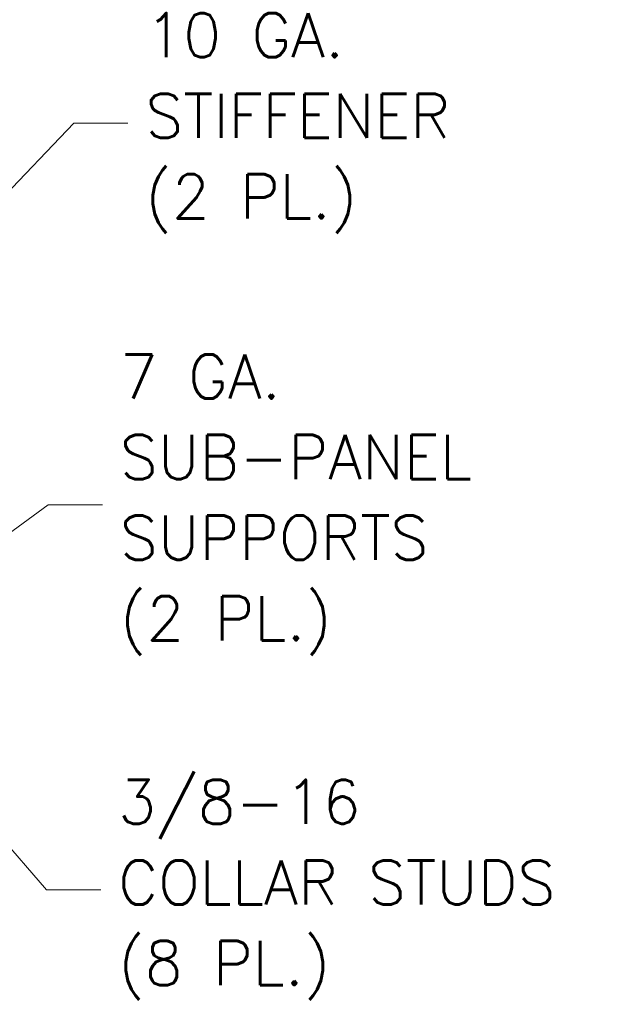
# Model space of a CAD drawing. Header units: inches. Extents: x 15 to 424, y 13 to 263.
# Tile 102 of 125: x 342 to 370, y 124 to 171. Entities that reach past the tile are written whole.
import ezdxf

# ---------------------------------------------------------------- set-up
doc = ezdxf.new("R2010")
doc.units = ezdxf.units.IN
doc.header["$LTSCALE"] = 26
doc.header["$MEASUREMENT"] = 0
doc.layers.add('Symbol (ANSI)', color=7, linetype='Continuous', lineweight=5)
doc.styles.add('ROMANS', font='romans.shx')
doc.dimstyles.new('Default (ANSI)$7', dxfattribs={"dimscale": 26, "dimtxt": 0.08, "dimasz": 0.098425, "dimexe": 0.125, "dimexo": 0.0625, "dimgap": 0.031496, "dimtad": 0, "dimtih": 1, "dimtoh": 1, "dimrnd": 1e-08, "dimzin": 0, "dimdsep": 46, "dimtxsty": 'ROMANS', "dimcen": 0.09, "dimdle": 0.393701, "dimclrd": 256, "dimclre": 256, "dimclrt": 256, "dimadec": 0, "dimazin": 0, "dimtfac": 1.25, "dimtofl": 0, "dimtmove": 0, "dimatfit": 3, "dimfxl": 1, "dimtolj": 1, "dimtzin": 0, "dimlwd": -1, "dimlwe": -1, "dimarcsym": 0})

msp = doc.modelspace()

# ---------------------------------------------------------------- texts
at = {"layer": 'Symbol (ANSI)', "char_height": 2.08, "attachment_point": 4, "line_spacing_factor": 1.093904, "style": 'ROMANS'}
for s, insert, width in [('{\\fRomanS|b0|i0;\\H2.0800;10 GA.\\PSTIFFENER\\P(2 PL.)}', (347.6182, 165.9105), 16.339297), ('{\\fRomanS|b0|i0;\\H2.0800;7 GA. \\PSUB-PANEL\\PSUPPORTS\\P(2 PL.)}', (346.42, 147.9499), 19.112077), ('{\\fRomanS|b0|i0;\\H2.0800;3/8-16\\P\\fromans|b0|i0;\\H2.0800;COLLAR STUDS\\P(8 PL.)}', (346.3433, 129.8253), 24.097763)]:
    msp.add_mtext(s, dxfattribs=dict(at, insert=insert, width=width))

# ---------------------------------------------------------------- leaders
at = {"layer": 'Symbol (ANSI)', "annotation_type": 0, "has_hookline": 1, "hookline_direction": 0}
for points, text_width in [([(327.351, 148.206), (344.2403, 165.9105), (346.7993, 165.9105)], 15.4893), ([(326.4843, 135.8261), (343.0421, 147.9499), (345.6011, 147.9499)], 18.4057), ([(336.3885, 137.3933), (342.9653, 129.8253), (345.5244, 129.8253)], 23.3638)]:
    msp.add_leader(points, dimstyle='Default (ANSI)$7', override={"dimtad": 0}, dxfattribs=dict(at, text_width=text_width))

doc.saveas('drawing.dxf')
